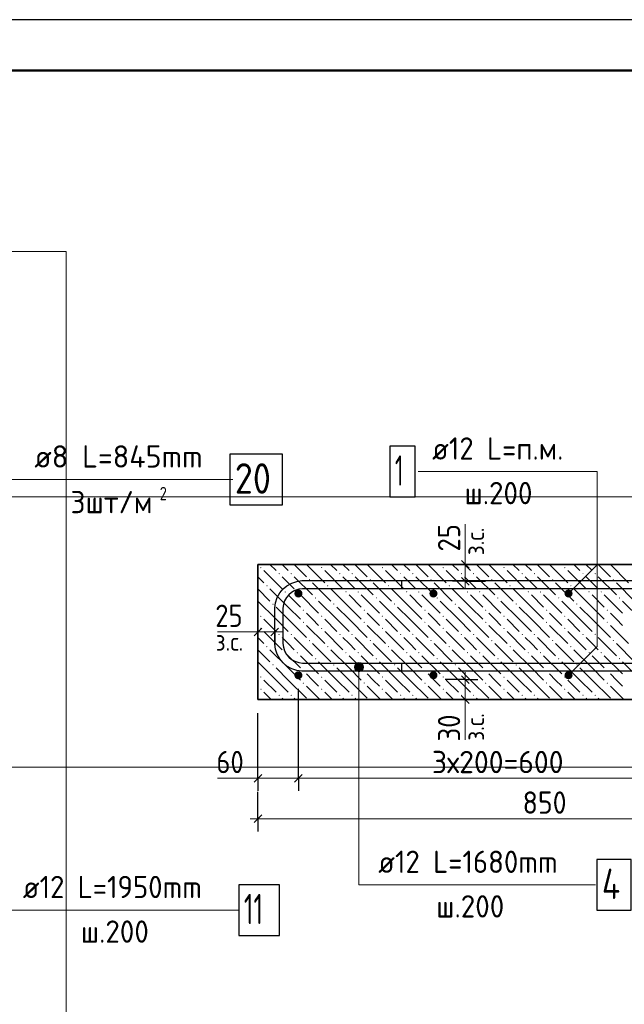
# Model space of a CAD drawing. Header units: millimetres. Extents: x 0 to 42000, y 0 to 29700.
# Tile 59 of 64: x 22728 to 28697, y 19984 to 29700. Entities that reach past the tile are written whole.
import ezdxf

# ---------------------------------------------------------------- set-up
doc = ezdxf.new("R2010")
doc.units = ezdxf.units.MM
for name, color, linetype, lineweight in [('Standard', 7, 'Continuous', 25), ('ДОП Верх по Х', 7, 'Continuous', 18), ('ЖБ Перекрытие верхний уровень', 7, 'Continuous', 18), ('Обрамление П-обр. равн.', 7, 'Continuous', 25), ('Размерная линия_ общее', 7, 'Continuous', 13), ('Фоновоя арматура Х1', 7, 'Continuous', 25)]:
    doc.layers.add(name, color=color, linetype=linetype, lineweight=lineweight)
doc.styles.add('ISOCPEUR', font='txt')

msp = doc.modelspace()

# ---------------------------------------------------------------- hatches: boundary and pattern name
at = {"layer": 'Standard', "linetype": 'Continuous', "lineweight": 13, "transparency": 33554687}
for points in [[(26116.2, 23333.8), (26038.8, 23333.8), (26032.5, 23311.3)], [(26116.2, 23333.8), (26032.5, 23311.3), (26122.5, 23311.3)], [(26100, 23350), (26055, 23350), (26038.8, 23333.8)], [(26100, 23350), (26038.8, 23333.8), (26116.2, 23333.8)], [(26055, 23350), (26100, 23350), (26077.5, 23356.3)], [(26122.5, 23311.3), (26032.5, 23311.3), (26038.8, 23288.8)], [(26122.5, 23311.3), (26038.8, 23288.8), (26116.2, 23288.8)], [(26116.2, 23288.8), (26038.8, 23288.8), (26055, 23272.6)], [(26116.2, 23288.8), (26055, 23272.6), (26100, 23272.6)], [(26100, 23272.6), (26055, 23272.6), (26077.5, 23266.3)]]:
    msp.add_hatch(color=7, dxfattribs=at).paths.add_polyline_path(points)
at = {"layer": 'ЖБ Перекрытие верхний уровень', "linetype": 'Continuous', "lineweight": 18, "transparency": 33554687}
for points in [[(25102.8, 24293.5), (25109.3, 24300), (25115.8, 24293.5), (25109.3, 24287)], [(25702.8, 24293.5), (25709.3, 24300), (25715.8, 24293.5), (25709.3, 24287)], [(26302.8, 24293.5), (26309.3, 24300), (26315.8, 24293.5), (26309.3, 24287)], [(26902.8, 24293.5), (26909.3, 24300), (26915.8, 24293.5), (26909.3, 24287)], [(27502.8, 24293.5), (27509.3, 24300), (27515.8, 24293.5), (27509.3, 24287)], [(28102.8, 24293.5), (28109.3, 24300), (28115.8, 24293.5), (28109.3, 24287)], [(25282.8, 24233.5), (25289.3, 24240), (25295.8, 24233.5), (25289.3, 24227)], [(25402.8, 24233.5), (25409.3, 24240), (25415.8, 24233.5), (25409.3, 24227)], [(25882.8, 24233.5), (25889.3, 24240), (25895.8, 24233.5), (25889.3, 24227)], [(26002.8, 24233.5), (26009.3, 24240), (26015.8, 24233.5), (26009.3, 24227)], [(26482.8, 24233.5), (26489.3, 24240), (26495.8, 24233.5), (26489.3, 24227)], [(26602.8, 24233.5), (26609.3, 24240), (26615.8, 24233.5), (26609.3, 24227)], [(27082.8, 24233.5), (27089.3, 24240), (27095.8, 24233.5), (27089.3, 24227)], [(27202.8, 24233.5), (27209.3, 24240), (27215.8, 24233.5), (27209.3, 24227)], [(27682.8, 24233.5), (27689.3, 24240), (27695.8, 24233.5), (27689.3, 24227)], [(27802.8, 24233.5), (27809.3, 24240), (27815.8, 24233.5), (27809.3, 24227)], [(28282.8, 24233.5), (28289.3, 24240), (28295.8, 24233.5), (28289.3, 24227)], [(28402.8, 24233.5), (28409.3, 24240), (28415.8, 24233.5), (28409.3, 24227)], [(25162.8, 24113.5), (25169.3, 24120), (25175.8, 24113.5), (25169.3, 24107)], [(25582.8, 24173.5), (25589.3, 24180), (25595.8, 24173.5), (25589.3, 24167)], [(25762.8, 24113.5), (25769.3, 24120), (25775.8, 24113.5), (25769.3, 24107)], [(26182.8, 24173.5), (26189.3, 24180), (26195.8, 24173.5), (26189.3, 24167)], [(26362.8, 24113.5), (26369.3, 24120), (26375.8, 24113.5), (26369.3, 24107)], [(26782.8, 24173.5), (26789.3, 24180), (26795.8, 24173.5), (26789.3, 24167)], [(26962.8, 24113.5), (26969.3, 24120), (26975.8, 24113.5), (26969.3, 24107)], [(27382.8, 24173.5), (27389.3, 24180), (27395.8, 24173.5), (27389.3, 24167)], [(27562.8, 24113.5), (27569.3, 24120), (27575.8, 24113.5), (27569.3, 24107)], [(27982.8, 24173.5), (27989.3, 24180), (27995.8, 24173.5), (27989.3, 24167)], [(28162.8, 24113.5), (28169.3, 24120), (28175.8, 24113.5), (28169.3, 24107)], [(28582.8, 24173.5), (28589.3, 24180), (28595.8, 24173.5), (28589.3, 24167)], [(25342.8, 24053.5), (25349.3, 24060), (25355.8, 24053.5), (25349.3, 24047)], [(25462.8, 24053.5), (25469.3, 24060), (25475.8, 24053.5), (25469.3, 24047)], [(25642.8, 23993.5), (25649.3, 24000), (25655.8, 23993.5), (25649.3, 23987)], [(25942.8, 24053.5), (25949.3, 24060), (25955.8, 24053.5), (25949.3, 24047)], [(26062.8, 24053.5), (26069.3, 24060), (26075.8, 24053.5), (26069.3, 24047)], [(26242.8, 23993.5), (26249.3, 24000), (26255.8, 23993.5), (26249.3, 23987)], [(26542.8, 24053.5), (26549.3, 24060), (26555.8, 24053.5), (26549.3, 24047)], [(26662.8, 24053.5), (26669.3, 24060), (26675.8, 24053.5), (26669.3, 24047)], [(26842.8, 23993.5), (26849.3, 24000), (26855.8, 23993.5), (26849.3, 23987)], [(27142.8, 24053.5), (27149.3, 24060), (27155.8, 24053.5), (27149.3, 24047)], [(27262.8, 24053.5), (27269.3, 24060), (27275.8, 24053.5), (27269.3, 24047)], [(27442.8, 23993.5), (27449.3, 24000), (27455.8, 23993.5), (27449.3, 23987)], [(27742.8, 24053.5), (27749.3, 24060), (27755.8, 24053.5), (27749.3, 24047)], [(27862.8, 24053.5), (27869.3, 24060), (27875.8, 24053.5), (27869.3, 24047)], [(28042.8, 23993.5), (28049.3, 24000), (28055.8, 23993.5), (28049.3, 23987)], [(28342.8, 24053.5), (28349.3, 24060), (28355.8, 24053.5), (28349.3, 24047)], [(28462.8, 24053.5), (28469.3, 24060), (28475.8, 24053.5), (28469.3, 24047)], [(28642.8, 23993.5), (28649.3, 24000), (28655.8, 23993.5), (28649.3, 23987)], [(25222.8, 23933.5), (25229.3, 23940), (25235.8, 23933.5), (25229.3, 23927)], [(25822.8, 23933.5), (25829.3, 23940), (25835.8, 23933.5), (25829.3, 23927)], [(26422.8, 23933.5), (26429.3, 23940), (26435.8, 23933.5), (26429.3, 23927)], [(27022.8, 23933.5), (27029.3, 23940), (27035.8, 23933.5), (27029.3, 23927)], [(27622.8, 23933.5), (27629.3, 23940), (27635.8, 23933.5), (27629.3, 23927)], [(28222.8, 23933.5), (28229.3, 23940), (28235.8, 23933.5), (28229.3, 23927)], [(25102.8, 23813.5), (25109.3, 23820), (25115.8, 23813.5), (25109.3, 23807)], [(25522.8, 23873.5), (25529.3, 23880), (25535.8, 23873.5), (25529.3, 23867)], [(25702.8, 23813.5), (25709.3, 23820), (25715.8, 23813.5), (25709.3, 23807)], [(26122.8, 23873.5), (26129.3, 23880), (26135.8, 23873.5), (26129.3, 23867)], [(26302.8, 23813.5), (26309.3, 23820), (26315.8, 23813.5), (26309.3, 23807)], [(26722.8, 23873.5), (26729.3, 23880), (26735.8, 23873.5), (26729.3, 23867)], [(26902.8, 23813.5), (26909.3, 23820), (26915.8, 23813.5), (26909.3, 23807)], [(27322.8, 23873.5), (27329.3, 23880), (27335.8, 23873.5), (27329.3, 23867)], [(27502.8, 23813.5), (27509.3, 23820), (27515.8, 23813.5), (27509.3, 23807)], [(27922.8, 23873.5), (27929.3, 23880), (27935.8, 23873.5), (27929.3, 23867)], [(28102.8, 23813.5), (28109.3, 23820), (28115.8, 23813.5), (28109.3, 23807)], [(28522.8, 23873.5), (28529.3, 23880), (28535.8, 23873.5), (28529.3, 23867)], [(25522.8, 23753.5), (25529.3, 23760), (25535.8, 23753.5), (25529.3, 23747)], [(26122.8, 23753.5), (26129.3, 23760), (26135.8, 23753.5), (26129.3, 23747)], [(26722.8, 23753.5), (26729.3, 23760), (26735.8, 23753.5), (26729.3, 23747)], [(27322.8, 23753.5), (27329.3, 23760), (27335.8, 23753.5), (27329.3, 23747)], [(27922.8, 23753.5), (27929.3, 23760), (27935.8, 23753.5), (27929.3, 23747)], [(28522.8, 23753.5), (28529.3, 23760), (28535.8, 23753.5), (28529.3, 23747)], [(25102.8, 23693.5), (25109.3, 23700), (25115.8, 23693.5), (25109.3, 23687)], [(25282.8, 23633.5), (25289.3, 23640), (25295.8, 23633.5), (25289.3, 23627)], [(25402.8, 23633.5), (25409.3, 23640), (25415.8, 23633.5), (25409.3, 23627)], [(25702.8, 23693.5), (25709.3, 23700), (25715.8, 23693.5), (25709.3, 23687)], [(25882.8, 23633.5), (25889.3, 23640), (25895.8, 23633.5), (25889.3, 23627)], [(26002.8, 23633.5), (26009.3, 23640), (26015.8, 23633.5), (26009.3, 23627)], [(26302.8, 23693.5), (26309.3, 23700), (26315.8, 23693.5), (26309.3, 23687)], [(26482.8, 23633.5), (26489.3, 23640), (26495.8, 23633.5), (26489.3, 23627)], [(26602.8, 23633.5), (26609.3, 23640), (26615.8, 23633.5), (26609.3, 23627)], [(26902.8, 23693.5), (26909.3, 23700), (26915.8, 23693.5), (26909.3, 23687)], [(27082.8, 23633.5), (27089.3, 23640), (27095.8, 23633.5), (27089.3, 23627)], [(27202.8, 23633.5), (27209.3, 23640), (27215.8, 23633.5), (27209.3, 23627)], [(27502.8, 23693.5), (27509.3, 23700), (27515.8, 23693.5), (27509.3, 23687)], [(27682.8, 23633.5), (27689.3, 23640), (27695.8, 23633.5), (27689.3, 23627)], [(27802.8, 23633.5), (27809.3, 23640), (27815.8, 23633.5), (27809.3, 23627)], [(28102.8, 23693.5), (28109.3, 23700), (28115.8, 23693.5), (28109.3, 23687)], [(28282.8, 23633.5), (28289.3, 23640), (28295.8, 23633.5), (28289.3, 23627)], [(28402.8, 23633.5), (28409.3, 23640), (28415.8, 23633.5), (28409.3, 23627)], [(25162.8, 23513.5), (25169.3, 23520), (25175.8, 23513.5), (25169.3, 23507)], [(25582.8, 23573.5), (25589.3, 23580), (25595.8, 23573.5), (25589.3, 23567)], [(25762.8, 23513.5), (25769.3, 23520), (25775.8, 23513.5), (25769.3, 23507)], [(26182.8, 23573.5), (26189.3, 23580), (26195.8, 23573.5), (26189.3, 23567)], [(26362.8, 23513.5), (26369.3, 23520), (26375.8, 23513.5), (26369.3, 23507)], [(26782.8, 23573.5), (26789.3, 23580), (26795.8, 23573.5), (26789.3, 23567)], [(26962.8, 23513.5), (26969.3, 23520), (26975.8, 23513.5), (26969.3, 23507)], [(27382.8, 23573.5), (27389.3, 23580), (27395.8, 23573.5), (27389.3, 23567)], [(27562.8, 23513.5), (27569.3, 23520), (27575.8, 23513.5), (27569.3, 23507)], [(27982.8, 23573.5), (27989.3, 23580), (27995.8, 23573.5), (27989.3, 23567)], [(28162.8, 23513.5), (28169.3, 23520), (28175.8, 23513.5), (28169.3, 23507)], [(28582.8, 23573.5), (28589.3, 23580), (28595.8, 23573.5), (28589.3, 23567)], [(25342.8, 23453.5), (25349.3, 23460), (25355.8, 23453.5), (25349.3, 23447)], [(25462.8, 23453.5), (25469.3, 23460), (25475.8, 23453.5), (25469.3, 23447)], [(25942.8, 23453.5), (25949.3, 23460), (25955.8, 23453.5), (25949.3, 23447)], [(26062.8, 23453.5), (26069.3, 23460), (26075.8, 23453.5), (26069.3, 23447)], [(26542.8, 23453.5), (26549.3, 23460), (26555.8, 23453.5), (26549.3, 23447)], [(26662.8, 23453.5), (26669.3, 23460), (26675.8, 23453.5), (26669.3, 23447)], [(27142.8, 23453.5), (27149.3, 23460), (27155.8, 23453.5), (27149.3, 23447)], [(27262.8, 23453.5), (27269.3, 23460), (27275.8, 23453.5), (27269.3, 23447)], [(27742.8, 23453.5), (27749.3, 23460), (27755.8, 23453.5), (27749.3, 23447)], [(27862.8, 23453.5), (27869.3, 23460), (27875.8, 23453.5), (27869.3, 23447)], [(28342.8, 23453.5), (28349.3, 23460), (28355.8, 23453.5), (28349.3, 23447)], [(28462.8, 23453.5), (28469.3, 23460), (28475.8, 23453.5), (28469.3, 23447)], [(25222.8, 23333.5), (25229.3, 23340), (25235.8, 23333.5), (25229.3, 23327)], [(25642.8, 23393.5), (25649.3, 23400), (25655.8, 23393.5), (25649.3, 23387)], [(25822.8, 23333.5), (25829.3, 23340), (25835.8, 23333.5), (25829.3, 23327)], [(26242.8, 23393.5), (26249.3, 23400), (26255.8, 23393.5), (26249.3, 23387)], [(26422.8, 23333.5), (26429.3, 23340), (26435.8, 23333.5), (26429.3, 23327)], [(26842.8, 23393.5), (26849.3, 23400), (26855.8, 23393.5), (26849.3, 23387)], [(27022.8, 23333.5), (27029.3, 23340), (27035.8, 23333.5), (27029.3, 23327)], [(27442.8, 23393.5), (27449.3, 23400), (27455.8, 23393.5), (27449.3, 23387)], [(27622.8, 23333.5), (27629.3, 23340), (27635.8, 23333.5), (27629.3, 23327)], [(28042.8, 23393.5), (28049.3, 23400), (28055.8, 23393.5), (28049.3, 23387)], [(28222.8, 23333.5), (28229.3, 23340), (28235.8, 23333.5), (28229.3, 23327)], [(28642.8, 23393.5), (28649.3, 23400), (28655.8, 23393.5), (28649.3, 23387)], [(25522.8, 23273.5), (25529.3, 23280), (25535.8, 23273.5), (25529.3, 23267)], [(26122.8, 23273.5), (26129.3, 23280), (26135.8, 23273.5), (26129.3, 23267)], [(26722.8, 23273.5), (26729.3, 23280), (26735.8, 23273.5), (26729.3, 23267)], [(27322.8, 23273.5), (27329.3, 23280), (27335.8, 23273.5), (27329.3, 23267)], [(27922.8, 23273.5), (27929.3, 23280), (27935.8, 23273.5), (27929.3, 23267)], [(28522.8, 23273.5), (28529.3, 23280), (28535.8, 23273.5), (28529.3, 23267)], [(25102.8, 23213.5), (25109.3, 23220), (25115.8, 23213.5), (25109.3, 23207)], [(25522.8, 23153.5), (25529.3, 23160), (25535.8, 23153.5), (25529.3, 23147)], [(25702.8, 23213.5), (25709.3, 23220), (25715.8, 23213.5), (25709.3, 23207)], [(26122.8, 23153.5), (26129.3, 23160), (26135.8, 23153.5), (26129.3, 23147)], [(26302.8, 23213.5), (26309.3, 23220), (26315.8, 23213.5), (26309.3, 23207)], [(26722.8, 23153.5), (26729.3, 23160), (26735.8, 23153.5), (26729.3, 23147)], [(26902.8, 23213.5), (26909.3, 23220), (26915.8, 23213.5), (26909.3, 23207)], [(27322.8, 23153.5), (27329.3, 23160), (27335.8, 23153.5), (27329.3, 23147)], [(27502.8, 23213.5), (27509.3, 23220), (27515.8, 23213.5), (27509.3, 23207)], [(27922.8, 23153.5), (27929.3, 23160), (27935.8, 23153.5), (27929.3, 23147)], [(28102.8, 23213.5), (28109.3, 23220), (28115.8, 23213.5), (28109.3, 23207)], [(28522.8, 23153.5), (28529.3, 23160), (28535.8, 23153.5), (28529.3, 23147)], [(25102.8, 23093.5), (25109.3, 23100), (25115.8, 23093.5), (25109.3, 23087)], [(25282.8, 23033.5), (25289.3, 23040), (25295.8, 23033.5), (25289.3, 23027)], [(25402.8, 23033.5), (25409.3, 23040), (25415.8, 23033.5), (25409.3, 23027)], [(25702.8, 23093.5), (25709.3, 23100), (25715.8, 23093.5), (25709.3, 23087)], [(25882.8, 23033.5), (25889.3, 23040), (25895.8, 23033.5), (25889.3, 23027)], [(26002.8, 23033.5), (26009.3, 23040), (26015.8, 23033.5), (26009.3, 23027)], [(26302.8, 23093.5), (26309.3, 23100), (26315.8, 23093.5), (26309.3, 23087)], [(26482.8, 23033.5), (26489.3, 23040), (26495.8, 23033.5), (26489.3, 23027)], [(26602.8, 23033.5), (26609.3, 23040), (26615.8, 23033.5), (26609.3, 23027)], [(26902.8, 23093.5), (26909.3, 23100), (26915.8, 23093.5), (26909.3, 23087)], [(27082.8, 23033.5), (27089.3, 23040), (27095.8, 23033.5), (27089.3, 23027)], [(27202.8, 23033.5), (27209.3, 23040), (27215.8, 23033.5), (27209.3, 23027)], [(27502.8, 23093.5), (27509.3, 23100), (27515.8, 23093.5), (27509.3, 23087)], [(27682.8, 23033.5), (27689.3, 23040), (27695.8, 23033.5), (27689.3, 23027)], [(27802.8, 23033.5), (27809.3, 23040), (27815.8, 23033.5), (27809.3, 23027)], [(28102.8, 23093.5), (28109.3, 23100), (28115.8, 23093.5), (28109.3, 23087)], [(28282.8, 23033.5), (28289.3, 23040), (28295.8, 23033.5), (28289.3, 23027)], [(28402.8, 23033.5), (28409.3, 23040), (28415.8, 23033.5), (28409.3, 23027)]]:
    msp.add_hatch(color=7, dxfattribs=at).paths.add_polyline_path(points, flags=16)
at = {"layer": 'Фоновоя арматура Х1', "linetype": 'Continuous', "lineweight": 18, "transparency": 33554687}
for points in [[(25519.7, 24038), (25516.6, 24053.3), (25507.9, 24066.2), (25495, 24074.9), (25479.7, 24078), (25464.3, 24074.9), (25451.4, 24066.2), (25442.7, 24053.3), (25439.7, 24038), (25442.7, 24022.7), (25451.4, 24009.7), (25464.3, 24001), (25479.7, 23998), (25495, 24001), (25507.9, 24009.7), (25516.6, 24022.7)], [(26853, 24038), (26849.9, 24053.3), (26841.3, 24066.2), (26828.3, 24074.9), (26813, 24078), (26797.7, 24074.9), (26784.7, 24066.2), (26776, 24053.3), (26773, 24038), (26776, 24022.7), (26784.7, 24009.7), (26797.7, 24001), (26813, 23998), (26828.3, 24001), (26841.3, 24009.7), (26849.9, 24022.7)], [(28186.3, 24038), (28183.3, 24053.3), (28174.6, 24066.2), (28161.6, 24074.9), (28146.3, 24078), (28131, 24074.9), (28118, 24066.2), (28109.4, 24053.3), (28106.3, 24038), (28109.4, 24022.7), (28118, 24009.7), (28131, 24001), (28146.3, 23998), (28161.6, 24001), (28174.6, 24009.7), (28183.3, 24022.7)], [(25519.7, 23231.3), (25516.6, 23246.6), (25507.9, 23259.6), (25495, 23268.2), (25479.7, 23271.3), (25464.3, 23268.2), (25451.4, 23259.6), (25442.7, 23246.6), (25439.7, 23231.3), (25442.7, 23216), (25451.4, 23203), (25464.3, 23194.3), (25479.7, 23191.3), (25495, 23194.3), (25507.9, 23203), (25516.6, 23216)], [(26853, 23231.3), (26849.9, 23246.6), (26841.3, 23259.6), (26828.3, 23268.2), (26813, 23271.3), (26797.7, 23268.2), (26784.7, 23259.6), (26776, 23246.6), (26773, 23231.3), (26776, 23216), (26784.7, 23203), (26797.7, 23194.3), (26813, 23191.3), (26828.3, 23194.3), (26841.3, 23203), (26849.9, 23216)], [(28186.3, 23231.3), (28183.3, 23246.6), (28174.6, 23259.6), (28161.6, 23268.2), (28146.3, 23271.3), (28131, 23268.2), (28118, 23259.6), (28109.4, 23246.6), (28106.3, 23231.3), (28109.4, 23216), (28118, 23203), (28131, 23194.3), (28146.3, 23191.3), (28161.6, 23194.3), (28174.6, 23203), (28183.3, 23216)]]:
    msp.add_hatch(color=7, dxfattribs=at).paths.add_polyline_path(points)

# ---------------------------------------------------------------- linework, layer by layer
at = {"color": 7, "linetype": 'Continuous', "lineweight": 25, "transparency": 33554687}
msp.add_lwpolyline([(24801.6, 24912.9), (25321.6, 24912.9), (25321.6, 25412.9), (24801.6, 25412.9), (24801.6, 24912.9)], dxfattribs=at)
at = {"layer": 'Standard', "color": 7, "linetype": 'Continuous', "lineweight": 13, "transparency": 33554687}
for p, q in [((27127, 24324.6), (27127, 24722.1)), ((25079.7, 23658), (24679.7, 23658)), ((26077.5, 23356.3), (26077.5, 23356.3)), ((26032.5, 23311.3), (26032.5, 23311.3)), ((26077.5, 23266.3), (26077.5, 23266.3)), ((26122.5, 23311.3), (26122.5, 23311.3)), ((27127, 22991.3), (27127, 22593.9)), ((25079.7, 22214.8), (24679.7, 22214.8))]:
    msp.add_line(p, q, dxfattribs=at)
at = {"layer": 'Standard', "color": 7, "linetype": 'Continuous', "lineweight": 25, "transparency": 33554687}
msp.add_lwpolyline([(0, 0), (42000, 0), (42000, 29700), (0, 29700), (0, 0)], close=True, dxfattribs=at)
at = {"layer": 'Standard', "color": 7, "linetype": 'Continuous', "lineweight": 50, "transparency": 33554687}
msp.add_lwpolyline([(2000, 29200), (41500, 29200), (41500, 500), (2000, 500), (2000, 29200)], close=True, dxfattribs=at)
at = {"layer": 'Standard', "color": 7, "linetype": 'Continuous', "lineweight": 13, "transparency": 33554687}
for points in [[(41500, 29200), (2000, 29200), (2000, 3000), (41500, 3000), (41500, 29200)], [(28146.3, 24038), (28429.2, 24320.8), (28429.2, 25241.3), (26661, 25241.3)], [(18788.2, 24362.9), (18788.2, 25162.9), (24831.6, 25162.9)], [(28146.3, 23231.3), (28429.2, 23514.1), (28429.2, 24454.1)], [(26077.5, 23311.3), (26077.5, 21163), (28414.3, 21163)], [(20407.2, 20114.3), (20407.2, 20914.3), (24891.6, 20914.3)]]:
    msp.add_lwpolyline(points, dxfattribs=at)
at = {"layer": 'Standard', "color": 254, "linetype": 'Continuous', "lineweight": 18, "true_color": 0xc4c4ff, "transparency": 33554687}
for points in [[(4454.9, 10846.8), (23188.2, 10846.8), (23188.2, 27413.3), (4454.9, 27413.3), (4454.9, 10846.8)], [(20993.5, 22324.6), (39099.1, 22324.6), (39099.1, 24991.3), (20993.5, 24991.3), (20993.5, 22324.6)]]:
    msp.add_lwpolyline(points, dxfattribs=at)
at = {"layer": 'Standard', "color": 7, "linetype": 'Continuous', "lineweight": 13, "transparency": 33554687}
msp.add_circle((26077.5, 23311.3), 45, dxfattribs=at)
at = {"layer": 'ДОП Верх по Х', "color": 7, "linetype": 'Continuous', "lineweight": 25, "transparency": 33554687}
msp.add_lwpolyline([(24891.6, 20664.3), (25291.6, 20664.3), (25291.6, 21164.3), (24891.6, 21164.3), (24891.6, 20664.3)], dxfattribs=at)
at = {"layer": 'ЖБ Перекрытие верхний уровень', "color": 7, "linetype": 'Continuous', "lineweight": 35, "transparency": 33554687}
for p, q in [((25079.7, 24324.6), (25079.7, 22991.3)), ((30746.3, 24324.6), (25079.7, 24324.6)), ((25079.7, 22991.3), (30746.3, 22991.3))]:
    msp.add_line(p, q, dxfattribs=at)
at = {"layer": 'ЖБ Перекрытие верхний уровень', "color": 9, "linetype": 'Continuous', "lineweight": 18, "true_color": 0xc7c7c7, "transparency": 33554687}
for p, q in [((25198.2, 24324.6), (25259.3, 24263.5)), ((25318.2, 24324.6), (25379.3, 24263.5)), ((25438.2, 24324.6), (25559.3, 24203.5)), ((25559.3, 24323.5), (25739.3, 24143.5)), ((25679.3, 24323.5), (25678.2, 24324.6)), ((25798.2, 24324.6), (25859.3, 24263.5)), ((25918.2, 24324.6), (25979.3, 24263.5)), ((26038.2, 24324.6), (26159.3, 24203.5)), ((26159.3, 24323.5), (26339.3, 24143.5)), ((26279.3, 24323.5), (26278.2, 24324.6)), ((26398.2, 24324.6), (26459.3, 24263.5)), ((26518.2, 24324.6), (26579.3, 24263.5)), ((26638.2, 24324.6), (26759.3, 24203.5)), ((26759.3, 24323.5), (26939.3, 24143.5)), ((26879.3, 24323.5), (26878.2, 24324.6)), ((26998.2, 24324.6), (27059.3, 24263.5)), ((27118.2, 24324.6), (27179.3, 24263.5)), ((27238.2, 24324.6), (27359.3, 24203.5)), ((27359.3, 24323.5), (27539.3, 24143.5)), ((27479.3, 24323.5), (27478.2, 24324.6)), ((27598.2, 24324.6), (27659.3, 24263.5)), ((27718.2, 24324.6), (27779.3, 24263.5)), ((27838.2, 24324.6), (27959.3, 24203.5)), ((27959.3, 24323.5), (28139.3, 24143.5)), ((28079.3, 24323.5), (28078.2, 24324.6)), ((28198.2, 24324.6), (28259.3, 24263.5)), ((28318.2, 24324.6), (28379.3, 24263.5)), ((28438.2, 24324.6), (28559.3, 24203.5)), ((28559.3, 24323.5), (28739.3, 24143.5)), ((28679.3, 24323.5), (28678.2, 24324.6)), ((25079.7, 24203.2), (25139.3, 24143.5)), ((25139.3, 24263.5), (25319.3, 24083.5)), ((25379.3, 24143.5), (25319.3, 24203.5)), ((25439.3, 24203.5), (25619.3, 24023.5)), ((25739.3, 24263.5), (25919.3, 24083.5)), ((25979.3, 24143.5), (25919.3, 24203.5)), ((26039.3, 24203.5), (26219.3, 24023.5)), ((26339.3, 24263.5), (26519.3, 24083.5)), ((26579.3, 24143.5), (26519.3, 24203.5)), ((26639.3, 24203.5), (26819.3, 24023.5)), ((26939.3, 24263.5), (27119.3, 24083.5)), ((27179.3, 24143.5), (27119.3, 24203.5)), ((27239.3, 24203.5), (27419.3, 24023.5)), ((27539.3, 24263.5), (27719.3, 24083.5)), ((27779.3, 24143.5), (27719.3, 24203.5)), ((27839.3, 24203.5), (28019.3, 24023.5)), ((28139.3, 24263.5), (28319.3, 24083.5)), ((28379.3, 24143.5), (28319.3, 24203.5)), ((28439.3, 24203.5), (28619.3, 24023.5)), ((25439.3, 24083.5), (25379.3, 24143.5)), ((25619.3, 24143.5), (25799.3, 23963.5)), ((26039.3, 24083.5), (25979.3, 24143.5)), ((26219.3, 24143.5), (26399.3, 23963.5)), ((26639.3, 24083.5), (26579.3, 24143.5)), ((26819.3, 24143.5), (26999.3, 23963.5)), ((27239.3, 24083.5), (27179.3, 24143.5)), ((27419.3, 24143.5), (27599.3, 23963.5)), ((27839.3, 24083.5), (27779.3, 24143.5)), ((28019.3, 24143.5), (28199.3, 23963.5)), ((28439.3, 24083.5), (28379.3, 24143.5)), ((28619.3, 24143.5), (28799.3, 23963.5)), ((25079.7, 24083.2), (25199.3, 23963.5)), ((25379.3, 23903.5), (25199.3, 24083.5)), ((25379.3, 24023.5), (25499.3, 23903.5)), ((25499.3, 24023.5), (25679.3, 23843.5)), ((25979.3, 23903.5), (25799.3, 24083.5)), ((25979.3, 24023.5), (26099.3, 23903.5)), ((26099.3, 24023.5), (26279.3, 23843.5)), ((26579.3, 23903.5), (26399.3, 24083.5)), ((26579.3, 24023.5), (26699.3, 23903.5)), ((26699.3, 24023.5), (26879.3, 23843.5)), ((27179.3, 23903.5), (26999.3, 24083.5)), ((27179.3, 24023.5), (27299.3, 23903.5)), ((27299.3, 24023.5), (27479.3, 23843.5)), ((27779.3, 23903.5), (27599.3, 24083.5)), ((27779.3, 24023.5), (27899.3, 23903.5)), ((27899.3, 24023.5), (28079.3, 23843.5)), ((28379.3, 23903.5), (28199.3, 24083.5)), ((28379.3, 24023.5), (28499.3, 23903.5)), ((28499.3, 24023.5), (28679.3, 23843.5)), ((25259.3, 23783.5), (25079.7, 23963.2)), ((25259.3, 23903.5), (25379.3, 23783.5)), ((25379.3, 23903.5), (25499.3, 23783.5)), ((25859.3, 23783.5), (25679.3, 23963.5)), ((25859.3, 23903.5), (25979.3, 23783.5)), ((25979.3, 23903.5), (26099.3, 23783.5)), ((26459.3, 23783.5), (26279.3, 23963.5)), ((26459.3, 23903.5), (26579.3, 23783.5)), ((26579.3, 23903.5), (26699.3, 23783.5)), ((27059.3, 23783.5), (26879.3, 23963.5)), ((27059.3, 23903.5), (27179.3, 23783.5)), ((27179.3, 23903.5), (27299.3, 23783.5)), ((27659.3, 23783.5), (27479.3, 23963.5)), ((27659.3, 23903.5), (27779.3, 23783.5)), ((27779.3, 23903.5), (27899.3, 23783.5)), ((28259.3, 23783.5), (28079.3, 23963.5)), ((28259.3, 23903.5), (28379.3, 23783.5)), ((28379.3, 23903.5), (28499.3, 23783.5)), ((28859.3, 23783.5), (28679.3, 23963.5)), ((25619.3, 23783.5), (25559.3, 23843.5)), ((26219.3, 23783.5), (26159.3, 23843.5)), ((26819.3, 23783.5), (26759.3, 23843.5)), ((27419.3, 23783.5), (27359.3, 23843.5)), ((28019.3, 23783.5), (27959.3, 23843.5)), ((28619.3, 23783.5), (28559.3, 23843.5)), ((25139.3, 23783.5), (25259.3, 23663.5)), ((25259.3, 23783.5), (25379.3, 23663.5)), ((25379.3, 23783.5), (25559.3, 23603.5)), ((25559.3, 23723.5), (25739.3, 23543.5)), ((25679.3, 23723.5), (25619.3, 23783.5)), ((25739.3, 23783.5), (25859.3, 23663.5)), ((25859.3, 23783.5), (25979.3, 23663.5)), ((25979.3, 23783.5), (26159.3, 23603.5)), ((26159.3, 23723.5), (26339.3, 23543.5)), ((26279.3, 23723.5), (26219.3, 23783.5)), ((26339.3, 23783.5), (26459.3, 23663.5)), ((26459.3, 23783.5), (26579.3, 23663.5)), ((26579.3, 23783.5), (26759.3, 23603.5)), ((26759.3, 23723.5), (26939.3, 23543.5)), ((26879.3, 23723.5), (26819.3, 23783.5)), ((26939.3, 23783.5), (27059.3, 23663.5)), ((27059.3, 23783.5), (27179.3, 23663.5)), ((27179.3, 23783.5), (27359.3, 23603.5)), ((27359.3, 23723.5), (27539.3, 23543.5)), ((27479.3, 23723.5), (27419.3, 23783.5)), ((27539.3, 23783.5), (27659.3, 23663.5)), ((27659.3, 23783.5), (27779.3, 23663.5)), ((27779.3, 23783.5), (27959.3, 23603.5)), ((27959.3, 23723.5), (28139.3, 23543.5)), ((28079.3, 23723.5), (28019.3, 23783.5)), ((28139.3, 23783.5), (28259.3, 23663.5)), ((28259.3, 23783.5), (28379.3, 23663.5)), ((28379.3, 23783.5), (28559.3, 23603.5)), ((28559.3, 23723.5), (28739.3, 23543.5)), ((28679.3, 23723.5), (28619.3, 23783.5)), ((25139.3, 23663.5), (25319.3, 23483.5)), ((25739.3, 23663.5), (25919.3, 23483.5)), ((26339.3, 23663.5), (26519.3, 23483.5)), ((26939.3, 23663.5), (27119.3, 23483.5)), ((27539.3, 23663.5), (27719.3, 23483.5)), ((28139.3, 23663.5), (28319.3, 23483.5)), ((25079.7, 23603.2), (25139.3, 23543.5)), ((25379.3, 23543.5), (25319.3, 23603.5)), ((25439.3, 23483.5), (25379.3, 23543.5)), ((25439.3, 23603.5), (25619.3, 23423.5)), ((25619.3, 23543.5), (25799.3, 23363.5)), ((25979.3, 23543.5), (25919.3, 23603.5)), ((26039.3, 23483.5), (25979.3, 23543.5)), ((26039.3, 23603.5), (26219.3, 23423.5)), ((26219.3, 23543.5), (26399.3, 23363.5)), ((26579.3, 23543.5), (26519.3, 23603.5)), ((26639.3, 23483.5), (26579.3, 23543.5)), ((26639.3, 23603.5), (26819.3, 23423.5)), ((26819.3, 23543.5), (26999.3, 23363.5)), ((27179.3, 23543.5), (27119.3, 23603.5)), ((27239.3, 23483.5), (27179.3, 23543.5)), ((27239.3, 23603.5), (27419.3, 23423.5)), ((27419.3, 23543.5), (27599.3, 23363.5)), ((27779.3, 23543.5), (27719.3, 23603.5)), ((27839.3, 23483.5), (27779.3, 23543.5)), ((27839.3, 23603.5), (28019.3, 23423.5)), ((28019.3, 23543.5), (28199.3, 23363.5)), ((28379.3, 23543.5), (28319.3, 23603.5)), ((28439.3, 23483.5), (28379.3, 23543.5)), ((28439.3, 23603.5), (28619.3, 23423.5)), ((28619.3, 23543.5), (28799.3, 23363.5)), ((25079.7, 23483.2), (25199.3, 23363.5)), ((25379.3, 23303.5), (25199.3, 23483.5)), ((25379.3, 23423.5), (25499.3, 23303.5)), ((25499.3, 23423.5), (25679.3, 23243.5)), ((25979.3, 23303.5), (25799.3, 23483.5)), ((25979.3, 23423.5), (26099.3, 23303.5)), ((26099.3, 23423.5), (26279.3, 23243.5)), ((26579.3, 23303.5), (26399.3, 23483.5)), ((26579.3, 23423.5), (26699.3, 23303.5)), ((26699.3, 23423.5), (26879.3, 23243.5)), ((27179.3, 23303.5), (26999.3, 23483.5)), ((27179.3, 23423.5), (27299.3, 23303.5)), ((27299.3, 23423.5), (27479.3, 23243.5)), ((27779.3, 23303.5), (27599.3, 23483.5)), ((27779.3, 23423.5), (27899.3, 23303.5)), ((27899.3, 23423.5), (28079.3, 23243.5)), ((28379.3, 23303.5), (28199.3, 23483.5)), ((28379.3, 23423.5), (28499.3, 23303.5)), ((28499.3, 23423.5), (28679.3, 23243.5)), ((25259.3, 23183.5), (25079.7, 23363.2)), ((25859.3, 23183.5), (25679.3, 23363.5)), ((26459.3, 23183.5), (26279.3, 23363.5)), ((27059.3, 23183.5), (26879.3, 23363.5)), ((27659.3, 23183.5), (27479.3, 23363.5)), ((28259.3, 23183.5), (28079.3, 23363.5)), ((28859.3, 23183.5), (28679.3, 23363.5)), ((25259.3, 23303.5), (25379.3, 23183.5)), ((25379.3, 23303.5), (25499.3, 23183.5)), ((25619.3, 23183.5), (25559.3, 23243.5)), ((25859.3, 23303.5), (25979.3, 23183.5)), ((25979.3, 23303.5), (26099.3, 23183.5)), ((26219.3, 23183.5), (26159.3, 23243.5)), ((26459.3, 23303.5), (26579.3, 23183.5)), ((26579.3, 23303.5), (26699.3, 23183.5)), ((26819.3, 23183.5), (26759.3, 23243.5)), ((27059.3, 23303.5), (27179.3, 23183.5)), ((27179.3, 23303.5), (27299.3, 23183.5)), ((27419.3, 23183.5), (27359.3, 23243.5)), ((27659.3, 23303.5), (27779.3, 23183.5)), ((27779.3, 23303.5), (27899.3, 23183.5)), ((28019.3, 23183.5), (27959.3, 23243.5)), ((28259.3, 23303.5), (28379.3, 23183.5)), ((28379.3, 23303.5), (28499.3, 23183.5)), ((28619.3, 23183.5), (28559.3, 23243.5)), ((25139.3, 23183.5), (25259.3, 23063.5)), ((25259.3, 23183.5), (25379.3, 23063.5)), ((25379.3, 23183.5), (25559.3, 23003.5)), ((25679.3, 23123.5), (25619.3, 23183.5)), ((25739.3, 23183.5), (25859.3, 23063.5)), ((25859.3, 23183.5), (25979.3, 23063.5)), ((25979.3, 23183.5), (26159.3, 23003.5)), ((26279.3, 23123.5), (26219.3, 23183.5)), ((26339.3, 23183.5), (26459.3, 23063.5)), ((26459.3, 23183.5), (26579.3, 23063.5)), ((26579.3, 23183.5), (26759.3, 23003.5)), ((26879.3, 23123.5), (26819.3, 23183.5)), ((26939.3, 23183.5), (27059.3, 23063.5)), ((27059.3, 23183.5), (27179.3, 23063.5)), ((27179.3, 23183.5), (27359.3, 23003.5)), ((27479.3, 23123.5), (27419.3, 23183.5)), ((27539.3, 23183.5), (27659.3, 23063.5)), ((27659.3, 23183.5), (27779.3, 23063.5)), ((27779.3, 23183.5), (27959.3, 23003.5)), ((28079.3, 23123.5), (28019.3, 23183.5)), ((28139.3, 23183.5), (28259.3, 23063.5)), ((28259.3, 23183.5), (28379.3, 23063.5)), ((28379.3, 23183.5), (28559.3, 23003.5)), ((28679.3, 23123.5), (28619.3, 23183.5)), ((25139.3, 23063.5), (25211.5, 22991.3)), ((25559.3, 23123.5), (25691.5, 22991.3)), ((25739.3, 23063.5), (25811.5, 22991.3)), ((26159.3, 23123.5), (26291.5, 22991.3)), ((26339.3, 23063.5), (26411.5, 22991.3)), ((26759.3, 23123.5), (26891.5, 22991.3)), ((26939.3, 23063.5), (27011.5, 22991.3)), ((27359.3, 23123.5), (27491.5, 22991.3)), ((27539.3, 23063.5), (27611.5, 22991.3)), ((27959.3, 23123.5), (28091.5, 22991.3)), ((28139.3, 23063.5), (28211.5, 22991.3)), ((28559.3, 23123.5), (28691.5, 22991.3)), ((25079.7, 23003.2), (25091.5, 22991.3)), ((25331.5, 22991.3), (25319.3, 23003.5)), ((25439.3, 23003.5), (25451.5, 22991.3)), ((25931.5, 22991.3), (25919.3, 23003.5)), ((26039.3, 23003.5), (26051.5, 22991.3)), ((26531.5, 22991.3), (26519.3, 23003.5)), ((26639.3, 23003.5), (26651.5, 22991.3)), ((27131.5, 22991.3), (27119.3, 23003.5)), ((27239.3, 23003.5), (27251.5, 22991.3)), ((27731.5, 22991.3), (27719.3, 23003.5)), ((27839.3, 23003.5), (27851.5, 22991.3)), ((28331.5, 22991.3), (28319.3, 23003.5)), ((28439.3, 23003.5), (28451.5, 22991.3))]:
    msp.add_line(p, q, dxfattribs=at)
at = {"layer": 'Обрамление П-обр. равн.', "color": 38, "linetype": 'Continuous', "lineweight": 25, "true_color": 0x5f1e0f, "transparency": 33554687}
for points in [[(30559.7, 23271.3), (25513.1, 23271.3), (25464.3, 23278.1), (25413.5, 23294.8), (25366.7, 23321), (25328.2, 23353.2), (25296.1, 23391.7), (25269.9, 23438.5), (25253.1, 23489.3), (25246.3, 23538.1), (25246.3, 23897.9), (25253.1, 23946.6), (25269.9, 23997.5), (25296.1, 24044.2), (25328.2, 24082.7), (25366.7, 24114.9), (25413.5, 24141.1), (25464.3, 24157.8), (25513.1, 24164.6), (30559.7, 24164.6)], [(26499.7, 24164.6), (30305.2, 24164.6)], [(30299.7, 24084.6), (26499.7, 24084.6), (26499.7, 24164.6)], [(30559.7, 24084.6), (25518.6, 24084.6), (25482.5, 24079.6), (25445.9, 24067.5), (25412.3, 24048.7), (25385, 24025.9), (25362.2, 23998.6), (25343.4, 23965.1), (25331.4, 23928.5), (25326.3, 23892.3), (25326.3, 23543.6), (25331.4, 23507.4), (25343.4, 23470.8), (25362.2, 23437.3), (25385, 23410), (25412.3, 23387.2), (25445.9, 23368.4), (25482.5, 23356.3), (25518.6, 23351.3), (30559.7, 23351.3)], [(30305.2, 23271.3), (26499.7, 23271.3), (26499.7, 23351.3), (30299.7, 23351.3)]]:
    msp.add_lwpolyline(points, dxfattribs=at)
at = {"layer": 'Обрамление П-обр. равн.', "color": 7, "linetype": 'Continuous', "lineweight": 25, "transparency": 33554687}
msp.add_lwpolyline([(28425.8, 20913), (28765.8, 20913), (28765.8, 21413), (28425.8, 21413), (28425.8, 20913)], dxfattribs=at)
at = {"layer": 'Размерная линия_ общее', "color": 7, "linetype": 'Continuous', "lineweight": 13, "transparency": 33554687}
for p, q in [((27127, 24324.6), (27127, 24399.6)), ((27127, 24158), (27127, 24324.6)), ((27127, 24158), (27127, 24083)), ((25079.7, 23658), (25004.7, 23658)), ((25246.3, 23658), (25079.7, 23658)), ((25246.3, 23658), (25321.3, 23658)), ((27127, 23188), (27127, 23263)), ((27127, 23188), (27127, 22991.3)), ((27127, 22991.3), (27127, 22916.3)), ((25079.7, 22214.8), (25004.7, 22214.8)), ((25079.7, 22214.8), (25479.7, 22214.8)), ((25479.7, 22214.8), (29479.7, 22214.8)), ((25079.7, 21814.8), (25004.7, 21814.8)), ((25079.7, 21814.8), (30746.3, 21814.8))]:
    msp.add_line(p, q, dxfattribs=at)
at = {"layer": 'Размерная линия_ общее', "color": 253, "linetype": 'Continuous', "lineweight": -3, "true_color": 0xa0a0a0, "transparency": 33554687}
for p, q in [((27127, 24324.6), (27002, 24324.6)), ((27127, 24324.6), (27252, 24324.6)), ((27127, 24324.6), (27458.6, 24324.6)), ((27127, 24158), (27002, 24158)), ((27127, 24158), (27252, 24158)), ((27127, 24158), (27327, 24158)), ((25079.7, 23658), (25079.7, 23783)), ((25246.3, 23658), (25246.3, 23783)), ((25079.7, 23658), (25079.7, 23533)), ((25246.3, 23658), (25246.3, 23533)), ((27127, 23188), (26927, 23188)), ((27127, 23188), (27002, 23188)), ((27127, 23188), (27252, 23188)), ((27127, 22991.3), (27002, 22991.3)), ((27127, 22991.3), (27252, 22991.3)), ((27127, 22991.3), (27458.6, 22991.3)), ((25079.7, 22214.8), (25079.7, 22339.8)), ((25479.7, 22214.8), (25479.7, 22339.8)), ((25079.7, 22214.8), (25079.7, 22089.8)), ((25479.7, 22214.8), (25479.7, 22089.8)), ((25079.7, 21814.8), (25079.7, 22081.4)), ((25079.7, 21814.8), (25079.7, 21939.8)), ((25079.7, 21814.8), (25079.7, 21689.8))]:
    msp.add_line(p, q, dxfattribs=at)
at = {"layer": 'Размерная линия_ общее', "color": 7, "linetype": 'Continuous', "lineweight": 25, "transparency": 33554687}
for p, q in [((27164.5, 24287.1), (27089.5, 24362.1)), ((27164.5, 24120.5), (27089.5, 24195.5)), ((25117.2, 23695.5), (25042.2, 23620.5)), ((25283.8, 23695.5), (25208.8, 23620.5)), ((27089.5, 23225.5), (27164.5, 23150.5)), ((27089.5, 23028.8), (27164.5, 22953.8)), ((25042.2, 22177.3), (25117.2, 22252.3)), ((25442.2, 22177.3), (25517.2, 22252.3)), ((25042.2, 21777.3), (25117.2, 21852.3))]:
    msp.add_line(p, q, dxfattribs=at)
at = {"layer": 'Размерная линия_ общее', "color": 253, "linetype": 'Continuous', "lineweight": -3, "true_color": 0xa0a0a0, "transparency": 33554687}
for points in [[(25479.7, 22214.8), (25479.7, 22231.8), (25479.7, 22231.8), (25479.7, 22231.8), (25479.7, 22231.8), (25479.7, 22231.8), (25479.7, 22231.8), (25479.7, 22580), (25479.7, 22580), (25479.7, 23098)], [(25079.7, 22214.8), (25079.7, 22231.8), (25079.7, 22231.8), (25079.7, 22231.8), (25079.7, 22231.8), (25079.7, 22231.8), (25079.7, 22231.8), (25079.7, 22414.7), (25079.7, 22414.7), (25079.7, 22858)]]:
    msp.add_lwpolyline(points, dxfattribs=at)
at = {"layer": 'Фоновоя арматура Х1', "color": 7, "linetype": 'Continuous', "lineweight": 25, "transparency": 33554687}
msp.add_lwpolyline([(26382.8, 24991.3), (26632.8, 24991.3), (26632.8, 25491.3), (26382.8, 25491.3), (26382.8, 24991.3)], dxfattribs=at)

# ---------------------------------------------------------------- texts
at = {"color": 7, "linetype": 'Continuous', "lineweight": 13, "transparency": 33554687, "attachment_point": 7, "style": 'ISOCPEUR'}
for s, insert, char_height, width in [('\\W0.98;ø8 L=845mm ', (22872.9, 25280.3), 220, 1910.609), ('\\W0.87;20', (24851.6, 25022.9), 300, 550.803)]:
    msp.add_mtext(s, dxfattribs=dict(at, insert=insert, char_height=char_height, width=width))
at = {"color": 7, "linetype": 'Continuous', "lineweight": 25, "transparency": 33554687, "attachment_point": 7, "style": 'ISOCPEUR'}
for s, insert, char_height, width in [('\\W0.95;3шт/м', (23230.8, 24829.7), 220, 984.303), ('\\W0.78;2', (24110.8, 24958), 132, 143.621)]:
    msp.add_mtext(s, dxfattribs=dict(at, insert=insert, char_height=char_height, width=width))
at = {"layer": 'ДОП Верх по Х', "color": 7, "linetype": 'Continuous', "lineweight": 13, "transparency": 33554687, "attachment_point": 7, "style": 'ISOCPEUR'}
for s, insert, char_height, width in [('\\W0.94;ø12 L=1950mm ', (22759.5, 21031.7), 220, 2104.376), ('\\W0.63;11', (24941.6, 20774.3), 300, 393.75), ('\\W0.95;ш.200 ', (23331.5, 20591.7), 220, 962.122)]:
    msp.add_mtext(s, dxfattribs=dict(at, insert=insert, char_height=char_height, width=width))
at = {"layer": 'Обрамление П-обр. равн.', "color": 7, "linetype": 'Continuous', "lineweight": 13, "transparency": 33554687, "attachment_point": 7, "style": 'ISOCPEUR'}
for s, insert, char_height, width in [('\\W0.94;ø12 L=1680mm ', (26268.1, 21280.4), 220, 2104.376), ('\\W0.80;4', (28475.8, 21023), 300, 359.839), ('\\W0.95;ш.200 ', (26840.1, 20840.4), 220, 962.136)]:
    msp.add_mtext(s, dxfattribs=dict(at, insert=insert, char_height=char_height, width=width))
at = {"layer": 'Размерная линия_ общее', "color": 7, "linetype": 'Continuous', "lineweight": 25, "transparency": 33554687, "char_height": 220, "attachment_point": 7, "rotation": 90, "style": 'ISOCPEUR'}
for s, insert, width in [('\\W0.87;25', (27077, 24452.2), 403.924), ('\\W0.87;30', (27077, 22577.7), 403.932)]:
    msp.add_mtext(s, dxfattribs=dict(at, insert=insert, width=width))
at = {"layer": 'Размерная линия_ общее', "color": 7, "linetype": 'Continuous', "lineweight": 18, "transparency": 33554687, "char_height": 180, "width": 413.948, "attachment_point": 7, "rotation": 90, "style": 'ISOCPEUR'}
for insert in [(27312.8, 24415.9), (27312.8, 22585.1)]:
    msp.add_mtext('\\W0.90;з.с.', dxfattribs=dict(at, insert=insert))
at = {"layer": 'Размерная линия_ общее', "color": 7, "linetype": 'Continuous', "lineweight": 25, "transparency": 33554687, "char_height": 220, "attachment_point": 7, "style": 'ISOCPEUR'}
for s, insert, width in [('\\W0.87;25', (24659.2, 23708), 403.924), ('\\W0.87;60', (24670, 22264.8), 403.932), ('\\W0.97;3х200=600', (26797.7, 22264.8), 1491.431), ('\\W0.91;850', (27693, 21864.8), 561.988)]:
    msp.add_mtext(s, dxfattribs=dict(at, insert=insert, width=width))
at = {"layer": 'Размерная линия_ общее', "color": 7, "linetype": 'Continuous', "lineweight": 18, "transparency": 33554687, "insert": (24663.6, 23472.9), "char_height": 180, "width": 413.948, "attachment_point": 7, "style": 'ISOCPEUR'}
msp.add_mtext('\\W0.90;з.с.', dxfattribs=at)
at = {"layer": 'Фоновоя арматура Х1', "color": 7, "linetype": 'Continuous', "lineweight": 13, "transparency": 33554687, "attachment_point": 7, "style": 'ISOCPEUR'}
for s, insert, char_height, width in [('\\W0.94;ø12 L=п.м. ', (26799.8, 25358.6), 220, 1599.141), ('\\W0.56;1', (26432.8, 25101.3), 300, 233.333), ('\\W0.95;ш.200 ', (27118.8, 24918.6), 220, 962.136)]:
    msp.add_mtext(s, dxfattribs=dict(at, insert=insert, char_height=char_height, width=width))

doc.saveas('drawing.dxf')
